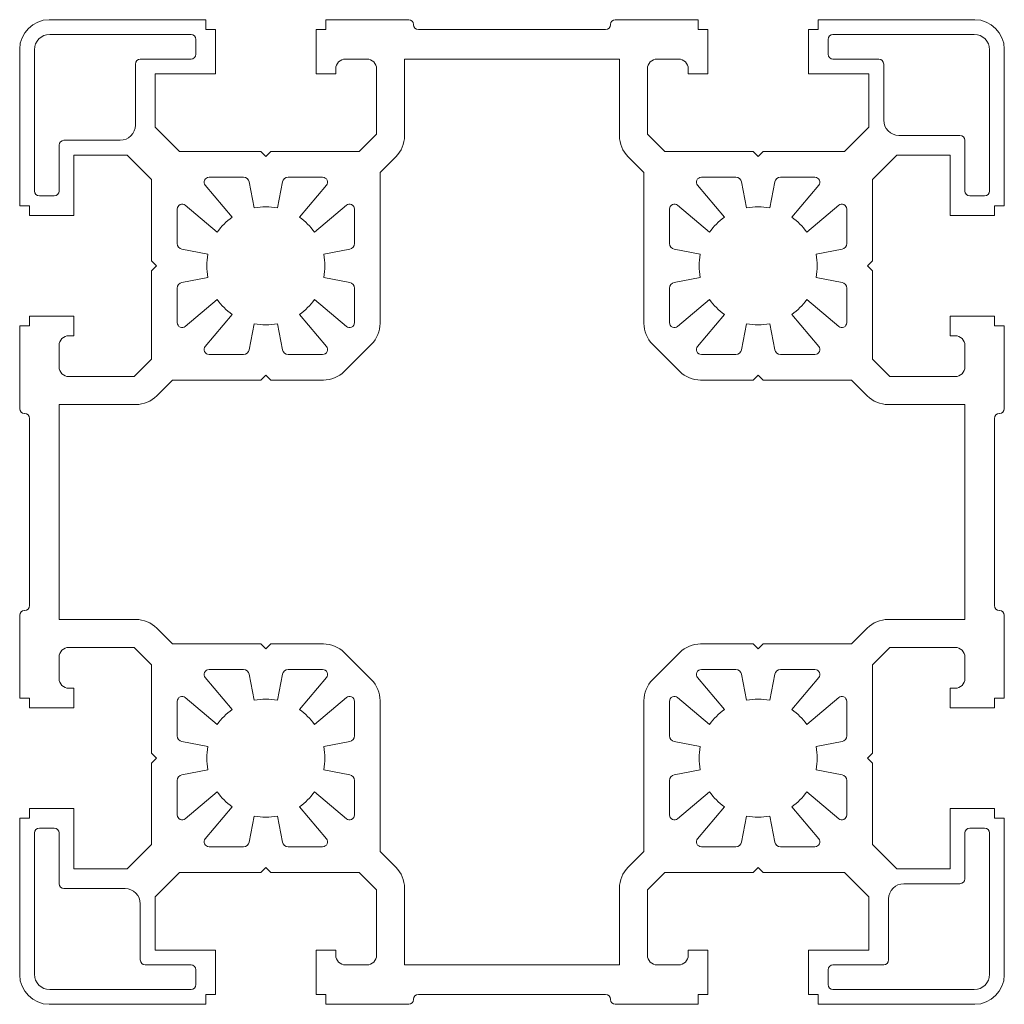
# Model space of a CAD drawing. Header units: millimetres. Extents: x -25 to 75, y -75 to 25.
import ezdxf

# ---------------------------------------------------------------- set-up
doc = ezdxf.new("R2010")
doc.units = ezdxf.units.MM

msp = doc.modelspace()

# ---------------------------------------------------------------- linework, layer by layer
at = {"color": 7, "linetype": 'Continuous', "lineweight": 15}
for p, q in [((-6.1, 25), (-22, 25)), ((-6.1, 25), (-6.1, 24)), ((6.1, 25), (6.1, 24)), ((6.1, 25), (14.51, 25)), ((15, 24.51), (15, 24.49)), ((35, 24.51), (35, 24.49)), ((35.49, 25), (43.9, 25)), ((43.9, 25), (43.9, 24)), ((56.1, 25), (56.1, 24)), ((56.1, 25), (72, 25)), ((-7.6, 23.5), (-21.95, 23.5)), ((-6.1, 24), (-5.1, 24)), ((-5.1, 24), (-5.1, 19.5)), ((5.1, 24), (5.1, 19.5)), ((6.1, 24), (5.1, 24)), ((34.51, 24), (15.49, 24)), ((43.9, 24), (44.9, 24)), ((44.9, 24), (44.9, 19.5)), ((55.1, 24), (55.1, 19.5)), ((56.1, 24), (55.1, 24)), ((71.95, 23.5), (57.6, 23.5)), ((-7.1, 23), (-7.1, 21.5)), ((57.1, 23), (57.1, 21.5)), ((-25, 6.1), (-25, 22)), ((-23.5, 21.95), (-23.5, 7.6)), ((10.25, 21), (8.1, 21)), ((35.92, 21), (14.08, 21)), ((14.08, 13.2), (14.08, 21)), ((35.92, 13.2), (35.92, 21)), ((39.75, 21), (41.9, 21)), ((73.5, 7.6), (73.5, 21.95)), ((75, 6.1), (75, 22)), ((-13.25, 20.5), (-13.25, 14.3)), ((-12.75, 21), (-7.6, 21)), ((7.1, 19.5), (7.1, 20)), ((11.25, 13.37), (11.25, 20)), ((38.75, 20), (38.75, 13.37)), ((42.9, 20), (42.9, 19.5)), ((57.6, 21), (62.25, 21)), ((62.75, 14.8), (62.75, 20.5)), ((-5.1, 19.5), (-11.25, 19.5)), ((-11.25, 19.5), (-11.25, 14.08)), ((5.1, 19.5), (7.1, 19.5)), ((44.9, 19.5), (42.9, 19.5)), ((55.1, 19.5), (61.25, 19.5)), ((61.25, 19.5), (61.25, 14.08)), ((-11.25, 14.08), (-8.77, 11.6)), ((58.77, 11.6), (61.25, 14.08)), ((9.48, 11.6), (11.25, 13.37)), ((40.52, 11.6), (38.75, 13.37)), ((70.5, 13.25), (64.3, 13.25)), ((-21, 7.6), (-21, 12.25)), ((-14.8, 12.75), (-20.5, 12.75)), ((71, 12.75), (71, 7.6)), ((-19.5, 11.25), (-14.08, 11.25)), ((-19.5, 5.1), (-19.5, 11.25)), ((-11.6, 8.77), (-14.08, 11.25)), ((-8.77, 11.6), (-0.5, 11.6)), ((0, 11.1), (-0.5, 11.6)), ((0, 11.1), (0.5, 11.6)), ((0.5, 11.6), (9.48, 11.6)), ((11.6, 9.48), (13.2, 11.08)), ((38.4, 9.48), (36.8, 11.08)), ((40.52, 11.6), (49.5, 11.6)), ((50, 11.1), (49.5, 11.6)), ((50, 11.1), (50.5, 11.6)), ((50.5, 11.6), (58.77, 11.6)), ((64.08, 11.25), (61.6, 8.77)), ((69.5, 11.25), (64.08, 11.25)), ((69.5, 5.1), (69.5, 11.25)), ((11.6, 9.48), (11.6, -5.84)), ((38.4, -5.84), (38.4, 9.48)), ((-11.6, 0.5), (-11.6, 8.77)), ((-3.42, 4.93), (-6.15, 8.18)), ((-2.28, 9), (-5.77, 9)), ((-1.17, 5.88), (-1.69, 8.52)), ((1.17, 5.88), (1.69, 8.52)), ((2.28, 9), (5.77, 9)), ((3.42, 4.93), (6.15, 8.18)), ((46.58, 4.93), (43.85, 8.18)), ((47.72, 9), (44.23, 9)), ((48.83, 5.88), (48.31, 8.52)), ((51.17, 5.88), (51.69, 8.52)), ((52.28, 9), (55.77, 9)), ((53.42, 4.93), (56.15, 8.18)), ((61.6, 8.77), (61.6, 0.5)), ((-23, 7.1), (-21.5, 7.1)), ((73, 7.1), (71.5, 7.1)), ((-25, 6.1), (-24, 6.1)), ((-24, 6.1), (-24, 5.1)), ((-4.93, 3.42), (-8.18, 6.15)), ((4.93, 3.42), (8.18, 6.15)), ((45.07, 3.42), (41.82, 6.15)), ((54.93, 3.42), (58.18, 6.15)), ((75, 6.1), (74, 6.1)), ((74, 6.1), (74, 5.1)), ((-24, 5.1), (-19.5, 5.1)), ((-9, 2.28), (-9, 5.77)), ((9, 2.28), (9, 5.77)), ((41, 2.28), (41, 5.77)), ((59, 2.28), (59, 5.77)), ((74, 5.1), (69.5, 5.1)), ((-5.88, 1.17), (-8.52, 1.69)), ((5.88, 1.17), (8.52, 1.69)), ((44.12, 1.17), (41.48, 1.69)), ((55.88, 1.17), (58.52, 1.69)), ((-11.1, 0), (-11.6, 0.5)), ((-11.1, 0), (-11.6, -0.5)), ((61.1, 0), (61.6, 0.5)), ((-11.6, -9.48), (-11.6, -0.5)), ((61.1, 0), (61.6, -0.5)), ((61.6, -0.5), (61.6, -9.48)), ((-5.88, -1.17), (-8.52, -1.69)), ((5.88, -1.17), (8.52, -1.69)), ((44.12, -1.17), (41.48, -1.69)), ((55.88, -1.17), (58.52, -1.69)), ((-9, -2.28), (-9, -5.77)), ((9, -5.77), (9, -2.28)), ((41, -2.28), (41, -5.77)), ((59, -5.77), (59, -2.28)), ((-4.93, -3.42), (-8.18, -6.15)), ((4.93, -3.42), (8.18, -6.15)), ((45.07, -3.42), (41.82, -6.15)), ((54.93, -3.42), (58.18, -6.15)), ((-3.42, -4.93), (-6.15, -8.18)), ((3.42, -4.93), (6.15, -8.18)), ((46.58, -4.93), (43.85, -8.18)), ((53.42, -4.93), (56.15, -8.18)), ((-24, -6.1), (-24, -5.1)), ((-24, -5.1), (-19.5, -5.1)), ((-19.5, -5.1), (-19.5, -7.1)), ((-1.17, -5.88), (-1.69, -8.52)), ((1.17, -5.88), (1.69, -8.52)), ((48.83, -5.88), (48.31, -8.52)), ((51.17, -5.88), (51.69, -8.52)), ((69.5, -5.1), (69.5, -7.1)), ((74, -5.1), (69.5, -5.1)), ((74, -6.1), (74, -5.1)), ((-25, -14.51), (-25, -6.1)), ((-25, -6.1), (-24, -6.1)), ((75, -6.1), (74, -6.1)), ((75, -6.1), (75, -14.51)), ((-20, -7.1), (-19.5, -7.1)), ((7.96, -10.72), (10.72, -7.96)), ((42.04, -10.72), (39.28, -7.96)), ((70, -7.1), (69.5, -7.1)), ((-21, -10.25), (-21, -8.1)), ((-5.77, -9), (-2.28, -9)), ((2.28, -9), (5.77, -9)), ((44.23, -9), (47.72, -9)), ((52.28, -9), (55.77, -9)), ((71, -10.25), (71, -8.1)), ((-11.6, -9.48), (-13.37, -11.25)), ((61.6, -9.48), (63.37, -11.25)), ((-20, -11.25), (-13.37, -11.25)), ((-9.48, -11.6), (-11.08, -13.2)), ((-0.5, -11.6), (-9.48, -11.6)), ((0, -11.1), (-0.5, -11.6)), ((0, -11.1), (0.5, -11.6)), ((5.84, -11.6), (0.5, -11.6)), ((49.5, -11.6), (44.16, -11.6)), ((50, -11.1), (49.5, -11.6)), ((50, -11.1), (50.5, -11.6)), ((59.48, -11.6), (50.5, -11.6)), ((59.48, -11.6), (61.08, -13.2)), ((63.37, -11.25), (70, -11.25)), ((-13.2, -14.08), (-21, -14.08)), ((-21, -14.08), (-21, -35.92)), ((63.2, -14.08), (71, -14.08)), ((71, -35.92), (71, -14.08)), ((-24.51, -15), (-24.49, -15)), ((-24, -15.49), (-24, -34.51)), ((74, -34.51), (74, -15.49)), ((74.51, -15), (74.49, -15)), ((74.51, -35), (74.49, -35)), ((-25, -43.9), (-25, -35.49)), ((-24.51, -35), (-24.49, -35)), ((-13.2, -35.92), (-21, -35.92)), ((63.2, -35.92), (71, -35.92)), ((75, -35.49), (75, -43.9)), ((-9.48, -38.4), (-11.08, -36.8)), ((59.48, -38.4), (61.08, -36.8)), ((-13.37, -38.75), (-20, -38.75)), ((-11.6, -40.52), (-13.37, -38.75)), ((-9.48, -38.4), (-0.5, -38.4)), ((0, -38.9), (-0.5, -38.4)), ((0, -38.9), (0.5, -38.4)), ((0.5, -38.4), (5.84, -38.4)), ((44.16, -38.4), (49.5, -38.4)), ((50, -38.9), (49.5, -38.4)), ((50, -38.9), (50.5, -38.4)), ((50.5, -38.4), (59.48, -38.4)), ((61.6, -40.52), (63.37, -38.75)), ((70, -38.75), (63.37, -38.75)), ((-21, -41.9), (-21, -39.75)), ((10.72, -42.04), (7.96, -39.28)), ((39.28, -42.04), (42.04, -39.28)), ((71, -39.75), (71, -41.9)), ((-11.6, -49.5), (-11.6, -40.52)), ((-2.28, -41), (-5.77, -41)), ((2.28, -41), (5.77, -41)), ((47.72, -41), (44.23, -41)), ((52.28, -41), (55.77, -41)), ((61.6, -40.52), (61.6, -49.5)), ((-3.42, -45.07), (-6.15, -41.82)), ((-1.17, -44.12), (-1.69, -41.48)), ((1.17, -44.12), (1.69, -41.48)), ((3.42, -45.07), (6.15, -41.82)), ((46.58, -45.07), (43.85, -41.82)), ((48.83, -44.12), (48.31, -41.48)), ((51.17, -44.12), (51.69, -41.48)), ((53.42, -45.07), (56.15, -41.82)), ((-19.5, -42.9), (-20, -42.9)), ((-19.5, -44.9), (-19.5, -42.9)), ((69.5, -44.9), (69.5, -42.9)), ((70, -42.9), (69.5, -42.9)), ((-25, -43.9), (-24, -43.9)), ((-24, -43.9), (-24, -44.9)), ((-4.93, -46.58), (-8.18, -43.85)), ((4.93, -46.58), (8.18, -43.85)), ((45.07, -46.58), (41.82, -43.85)), ((54.93, -46.58), (58.18, -43.85)), ((75, -43.9), (74, -43.9)), ((74, -43.9), (74, -44.9)), ((-24, -44.9), (-19.5, -44.9)), ((-9, -47.72), (-9, -44.23)), ((9, -47.72), (9, -44.23)), ((11.6, -44.16), (11.6, -59.48)), ((38.4, -59.48), (38.4, -44.16)), ((41, -47.72), (41, -44.23)), ((59, -47.72), (59, -44.23)), ((74, -44.9), (69.5, -44.9)), ((-5.88, -48.83), (-8.52, -48.31)), ((5.88, -48.83), (8.52, -48.31)), ((44.12, -48.83), (41.48, -48.31)), ((55.88, -48.83), (58.52, -48.31)), ((-11.1, -50), (-11.6, -49.5)), ((-11.1, -50), (-11.6, -50.5)), ((61.1, -50), (61.6, -49.5)), ((-11.6, -58.77), (-11.6, -50.5)), ((61.1, -50), (61.6, -50.5)), ((61.6, -50.5), (61.6, -58.77)), ((-5.88, -51.17), (-8.52, -51.69)), ((5.88, -51.17), (8.52, -51.69)), ((44.12, -51.17), (41.48, -51.69)), ((55.88, -51.17), (58.52, -51.69)), ((-9, -52.28), (-9, -55.77)), ((9, -55.77), (9, -52.28)), ((41, -52.28), (41, -55.77)), ((59, -55.77), (59, -52.28)), ((-4.93, -53.42), (-8.18, -56.15)), ((4.93, -53.42), (8.18, -56.15)), ((45.07, -53.42), (41.82, -56.15)), ((54.93, -53.42), (58.18, -56.15)), ((-3.42, -54.93), (-6.15, -58.18)), ((3.42, -54.93), (6.15, -58.18)), ((46.58, -54.93), (43.85, -58.18)), ((53.42, -54.93), (56.15, -58.18)), ((-24, -56.1), (-24, -55.1)), ((-24, -55.1), (-19.5, -55.1)), ((-19.5, -55.1), (-19.5, -61.25)), ((-1.17, -55.88), (-1.69, -58.52)), ((1.17, -55.88), (1.69, -58.52)), ((48.83, -55.88), (48.31, -58.52)), ((51.17, -55.88), (51.69, -58.52)), ((69.5, -55.1), (69.5, -61.25)), ((74, -55.1), (69.5, -55.1)), ((74, -56.1), (74, -55.1)), ((-25, -56.1), (-25, -72)), ((-25, -56.1), (-24, -56.1)), ((75, -56.1), (74, -56.1)), ((75, -56.1), (75, -72)), ((-23.5, -57.6), (-23.5, -71.95)), ((-21.5, -57.1), (-23, -57.1)), ((-21, -62.75), (-21, -57.6)), ((71, -57.6), (71, -62.25)), ((73, -57.1), (71.5, -57.1)), ((73.5, -71.95), (73.5, -57.6)), ((-14.08, -61.25), (-11.6, -58.77)), ((-5.77, -59), (-2.28, -59)), ((2.28, -59), (5.77, -59)), ((44.23, -59), (47.72, -59)), ((52.28, -59), (55.77, -59)), ((61.6, -58.77), (64.08, -61.25)), ((11.6, -59.48), (13.2, -61.08)), ((38.4, -59.48), (36.8, -61.08)), ((-19.5, -61.25), (-14.08, -61.25)), ((-8.77, -61.6), (-11.25, -64.08)), ((-0.5, -61.6), (-8.77, -61.6)), ((0, -61.1), (-0.5, -61.6)), ((0, -61.1), (0.5, -61.6)), ((9.48, -61.6), (0.5, -61.6)), ((9.48, -61.6), (11.25, -63.37)), ((40.52, -61.6), (38.75, -63.37)), ((49.5, -61.6), (40.52, -61.6)), ((50, -61.1), (49.5, -61.6)), ((50, -61.1), (50.5, -61.6)), ((58.77, -61.6), (50.5, -61.6)), ((61.25, -64.08), (58.77, -61.6)), ((69.5, -61.25), (64.08, -61.25)), ((64.8, -62.75), (70.5, -62.75)), ((-20.5, -63.25), (-14.3, -63.25)), ((11.25, -70), (11.25, -63.37)), ((14.08, -63.2), (14.08, -71)), ((35.92, -63.2), (35.92, -71)), ((38.75, -63.37), (38.75, -70)), ((-12.75, -64.8), (-12.75, -70.5)), ((-11.25, -69.5), (-11.25, -64.08)), ((61.25, -69.5), (61.25, -64.08)), ((63.25, -70.5), (63.25, -64.3)), ((-5.1, -69.5), (-11.25, -69.5)), ((-5.1, -74), (-5.1, -69.5)), ((5.1, -74), (5.1, -69.5)), ((5.1, -69.5), (7.1, -69.5)), ((7.1, -69.5), (7.1, -70)), ((42.9, -69.5), (42.9, -70)), ((44.9, -69.5), (42.9, -69.5)), ((44.9, -74), (44.9, -69.5)), ((55.1, -74), (55.1, -69.5)), ((55.1, -69.5), (61.25, -69.5)), ((-7.6, -71), (-12.25, -71)), ((10.25, -71), (8.1, -71)), ((35.92, -71), (14.08, -71)), ((41.9, -71), (39.75, -71)), ((62.75, -71), (57.6, -71)), ((-7.1, -71.5), (-7.1, -73)), ((57.1, -71.5), (57.1, -73)), ((-21.95, -73.5), (-7.6, -73.5)), ((6.1, -74), (5.1, -74)), ((6.1, -75), (6.1, -74)), ((15.49, -74), (34.51, -74)), ((43.9, -74), (44.9, -74)), ((43.9, -75), (43.9, -74)), ((56.1, -74), (55.1, -74)), ((56.1, -75), (56.1, -74)), ((57.6, -73.5), (71.95, -73.5)), ((-6.1, -74), (-5.1, -74)), ((-6.1, -75), (-6.1, -74)), ((14.51, -75), (6.1, -75)), ((15, -74.51), (15, -74.49)), ((35, -74.51), (35, -74.49)), ((43.9, -75), (35.49, -75)), ((56.1, -75), (72, -75)), ((-6.1, -75), (-22, -75))]:
    msp.add_line(p, q, dxfattribs=at)
for centre, radius, start, end in [((-22, 22), 3, 90, 180), ((14.51, 24.51), 0.49, 0, 90), ((15.49, 24.49), 0.49, 180, 270), ((34.51, 24.49), 0.49, 270, 0), ((35.49, 24.51), 0.49, 90, 180), ((72, 22), 3, 0, 90), ((-21.95, 21.95), 1.55, 90, 180), ((-7.6, 23), 0.5, 0, 90), ((57.6, 23), 0.5, 90, 180), ((71.95, 21.95), 1.55, 0, 90), ((-7.6, 21.5), 0.5, 270, 0), ((8.1, 20), 1, 90, 180), ((10.25, 20), 1, 0, 90), ((39.75, 20), 1, 90, 180), ((41.9, 20), 1, 0, 90), ((57.6, 21.5), 0.5, 180, 270), ((-12.75, 20.5), 0.5, 90, 180), ((62.25, 20.5), 0.5, 0, 90), ((-14.8, 14.3), 1.55, 270, 0), ((64.3, 14.8), 1.55, 180, 270), ((11.08, 13.2), 3, 315, 0), ((38.92, 13.2), 3, 180, 225), ((70.5, 12.75), 0.5, 0, 90), ((-20.5, 12.25), 0.5, 90, 180), ((-5.77, 8.5), 0.5, 90, 220), ((-2.28, 8.4), 0.6, 11.25, 90), ((2.28, 8.4), 0.6, 90, 168.75), ((5.77, 8.5), 0.5, 320, 90), ((44.23, 8.5), 0.5, 90, 220), ((47.72, 8.4), 0.6, 11.25, 90), ((52.28, 8.4), 0.6, 90, 168.75), ((55.77, 8.5), 0.5, 320, 90), ((-23, 7.6), 0.5, 180, 270), ((-21.5, 7.6), 0.5, 270, 0), ((71.5, 7.6), 0.5, 180, 270), ((73, 7.6), 0.5, 270, 0), ((-8.5, 5.77), 0.5, 50, 180), ((8.5, 5.77), 0.5, 0, 130), ((41.5, 5.77), 0.5, 50, 180), ((58.5, 5.77), 0.5, 0, 130), ((0, 0), 6, 78.75, 101.25), ((50, 0), 6, 78.75, 101.25), ((0, 0), 6, 124.7948, 145.2052), ((0, 0), 6, 34.7948, 55.2052), ((50, 0), 6, 124.7948, 145.2052), ((50, 0), 6, 34.7948, 55.2052), ((-8.4, 2.28), 0.6, 180, 258.75), ((8.4, 2.28), 0.6, 281.25, 0), ((41.6, 2.28), 0.6, 180, 258.75), ((58.4, 2.28), 0.6, 281.25, 0), ((0, 0), 6, 168.75, 191.25), ((0, 0), 6, 348.75, 11.25), ((50, 0), 6, 168.75, 191.25), ((50, 0), 6, 348.75, 11.25), ((-8.4, -2.28), 0.6, 101.25, 180), ((8.4, -2.28), 0.6, 0, 78.75), ((41.6, -2.28), 0.6, 101.25, 180), ((58.4, -2.28), 0.6, 0, 78.75), ((0, 0), 6, 214.7948, 235.2052), ((0, 0), 6, 304.7948, 325.2052), ((50, 0), 6, 214.7948, 235.2052), ((50, 0), 6, 304.7948, 325.2052), ((-8.5, -5.77), 0.5, 180, 310), ((0, 0), 6, 258.75, 281.25), ((8.5, -5.77), 0.5, 230, 0), ((8.6, -5.84), 3, 315, 0), ((41.4, -5.84), 3, 180, 225), ((41.5, -5.77), 0.5, 180, 310), ((50, 0), 6, 258.75, 281.25), ((58.5, -5.77), 0.5, 230, 0), ((-20, -8.1), 1, 90, 180), ((70, -8.1), 1, 0, 90), ((-5.77, -8.5), 0.5, 140, 270), ((-2.28, -8.4), 0.6, 270, 348.75), ((2.28, -8.4), 0.6, 191.25, 270), ((5.77, -8.5), 0.5, 270, 40), ((44.23, -8.5), 0.5, 140, 270), ((47.72, -8.4), 0.6, 270, 348.75), ((52.28, -8.4), 0.6, 191.25, 270), ((55.77, -8.5), 0.5, 270, 40), ((-20, -10.25), 1, 180, 270), ((5.84, -8.6), 3, 270, 315), ((44.16, -8.6), 3, 225, 270), ((70, -10.25), 1, 270, 0), ((-13.2, -11.08), 3, 270, 315), ((63.2, -11.08), 3, 225, 270), ((-24.51, -14.51), 0.49, 180, 270), ((74.51, -14.51), 0.49, 270, 0), ((-24.49, -15.49), 0.49, 0, 90), ((74.49, -15.49), 0.49, 90, 180), ((-24.49, -34.51), 0.49, 270, 0), ((74.49, -34.51), 0.49, 180, 270), ((74.51, -35.49), 0.49, 0, 90), ((-24.51, -35.49), 0.49, 90, 180), ((-13.2, -38.92), 3, 45, 90), ((63.2, -38.92), 3, 90, 135), ((-20, -39.75), 1, 90, 180), ((5.84, -41.4), 3, 45, 90), ((44.16, -41.4), 3, 90, 135), ((70, -39.75), 1, 0, 90), ((-5.77, -41.5), 0.5, 90, 220), ((-2.28, -41.6), 0.6, 11.25, 90), ((2.28, -41.6), 0.6, 90, 168.75), ((5.77, -41.5), 0.5, 320, 90), ((44.23, -41.5), 0.5, 90, 220), ((47.72, -41.6), 0.6, 11.25, 90), ((52.28, -41.6), 0.6, 90, 168.75), ((55.77, -41.5), 0.5, 320, 90), ((-20, -41.9), 1, 180, 270), ((70, -41.9), 1, 270, 0), ((8.6, -44.16), 3, 0, 45), ((41.4, -44.16), 3, 135, 180), ((-8.5, -44.23), 0.5, 50, 180), ((0, -50), 6, 78.75, 101.25), ((8.5, -44.23), 0.5, 0, 130), ((41.5, -44.23), 0.5, 50, 180), ((50, -50), 6, 78.75, 101.25), ((58.5, -44.23), 0.5, 0, 130), ((0, -50), 6, 124.7948, 145.2052), ((0, -50), 6, 34.7948, 55.2052), ((50, -50), 6, 124.7948, 145.2052), ((50, -50), 6, 34.7948, 55.2052), ((-8.4, -47.72), 0.6, 180, 258.75), ((8.4, -47.72), 0.6, 281.25, 0), ((41.6, -47.72), 0.6, 180, 258.75), ((58.4, -47.72), 0.6, 281.25, 0), ((0, -50), 6, 168.75, 191.25), ((0, -50), 6, 348.75, 11.25), ((50, -50), 6, 168.75, 191.25), ((50, -50), 6, 348.75, 11.25), ((-8.4, -52.28), 0.6, 101.25, 180), ((8.4, -52.28), 0.6, 0, 78.75), ((41.6, -52.28), 0.6, 101.25, 180), ((58.4, -52.28), 0.6, 0, 78.75), ((0, -50), 6, 214.7948, 235.2052), ((0, -50), 6, 304.7948, 325.2052), ((50, -50), 6, 214.7948, 235.2052), ((50, -50), 6, 304.7948, 325.2052), ((-8.5, -55.77), 0.5, 180, 310), ((0, -50), 6, 258.75, 281.25), ((8.5, -55.77), 0.5, 230, 0), ((41.5, -55.77), 0.5, 180, 310), ((50, -50), 6, 258.75, 281.25), ((58.5, -55.77), 0.5, 230, 0), ((-23, -57.6), 0.5, 90, 180), ((-21.5, -57.6), 0.5, 0, 90), ((71.5, -57.6), 0.5, 90, 180), ((73, -57.6), 0.5, 0, 90), ((-5.77, -58.5), 0.5, 140, 270), ((-2.28, -58.4), 0.6, 270, 348.75), ((2.28, -58.4), 0.6, 191.25, 270), ((5.77, -58.5), 0.5, 270, 40), ((44.23, -58.5), 0.5, 140, 270), ((47.72, -58.4), 0.6, 270, 348.75), ((52.28, -58.4), 0.6, 191.25, 270), ((55.77, -58.5), 0.5, 270, 40), ((11.08, -63.2), 3, 0, 45), ((38.92, -63.2), 3, 135, 180), ((-20.5, -62.75), 0.5, 180, 270), ((64.8, -64.3), 1.55, 90, 180), ((70.5, -62.25), 0.5, 270, 0), ((-14.3, -64.8), 1.55, 0, 90), ((8.1, -70), 1, 180, 270), ((10.25, -70), 1, 270, 0), ((39.75, -70), 1, 180, 270), ((41.9, -70), 1, 270, 0), ((-12.25, -70.5), 0.5, 180, 270), ((-7.6, -71.5), 0.5, 0, 90), ((57.6, -71.5), 0.5, 90, 180), ((62.75, -70.5), 0.5, 270, 360), ((-21.95, -71.95), 1.55, 180, 270), ((71.95, -71.95), 1.55, 270, 0), ((72, -72), 3, 270, 0), ((-22, -72), 3, 180, 270), ((-7.6, -73), 0.5, 270, 0), ((57.6, -73), 0.5, 180, 270), ((15.49, -74.49), 0.49, 90, 180), ((34.51, -74.49), 0.49, 0, 90), ((14.51, -74.51), 0.49, 270, 0), ((35.49, -74.51), 0.49, 180, 270)]:
    msp.add_arc(centre, radius, start, end, dxfattribs=at)

doc.saveas('drawing.dxf')
